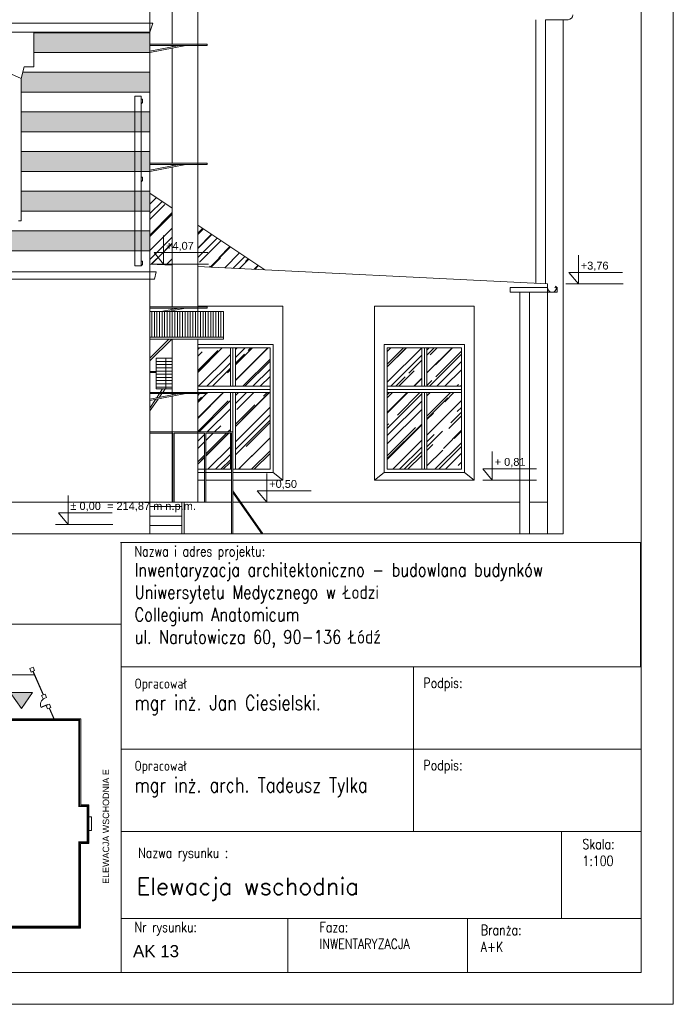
# Model space of a CAD drawing. Header units: millimetres. Extents: x -5254 to 173417, y -28809 to -6400.
# Tile 197 of 256: x 131584 to 132605, y -13364 to -11824. Entities that reach past the tile are written whole.
import ezdxf

# ---------------------------------------------------------------- set-up
doc = ezdxf.new("R2010")
doc.units = ezdxf.units.MM
for name, color, linetype, lineweight in [('m_tabela', 7, 'Continuous', 15), ('me_cienkie', 7, 'Continuous', 9), ('me_tabela', 7, 'Continuous', 20), ('me_tekst', 7, 'Continuous', 13), ('mre_cegła', 7, 'Continuous', 5), ('mre_cienka', 7, 'Continuous', 15), ('mre_cienkie', 7, 'Continuous', 9), ('mre_drewno', 7, 'Continuous', 9), ('mre_koty', 7, 'Continuous', 13), ('mre_szyby', 7, 'Continuous', 13), ('mre_tabela', 7, 'Continuous', 20), ('mre_wentylacja', 7, 'Continuous', 9), ('mre_ściany', 7, 'Continuous', 20)]:
    doc.layers.add(name, color=color, linetype=linetype, lineweight=lineweight)
doc.styles.add('opis', font='simplex.shx', dxfattribs={"width": 0.8})
doc.styles.add('PIOTR', font='arial.ttf', dxfattribs={"height": 10})
doc.styles.get("Standard").update_dxf_attribs({"font": 'arial.ttf'})
doc.styles.add('TABELKA', font='arial.ttf')

# ---------------------------------------------------------------- blocks, each defined once
blk = doc.blocks.new('KOTA')
at = {"color": 0}
for p, q in [((0, 0), (0, 50)), ((-16.6, 20), (76.8, 20)), ((-16.6, 20), (0, 0))]:
    blk.add_line(p, q, dxfattribs=at)
at = {"color": 0, "style": 'TABELKA', "flags": 4}
blk.add_attdef('POZIOM', (1.4, 25), '', height=13.7, rotation=360, dxfattribs=at)

msp = doc.modelspace()

# ---------------------------------------------------------------- hatches: boundary and pattern name
at = {"layer": 'me_cienkie', "ltscale": 2}
msp.add_hatch(color=256, dxfattribs=at).paths.add_polyline_path([(131568.81, -12875.7), (131586.14, -12900.78), (131603.47, -12875.7)])
at = {"layer": 'mre_cegła'}
h = msp.add_hatch(dxfattribs=at)
h.set_pattern_fill('AR-BRSTD', color=256, scale=0.11)
h.set_pattern_definition([(0, (103332.984, -13352.699), (0, 7.451598), []), (90, (103332.984, -13352.699), (-11.176, 7.451598), [7.451598, -7.451598])])
h.paths.add_polyline_path([(129060.88, -11843.9), (128879.35, -11843.9), (128879.35, -11874.9), (129060.88, -11874.9)])
h.paths.add_polyline_path([(129080.8, -11915.81), (129078.15, -11905.9), (128879.35, -11905.9), (128879.35, -11936.9), (129080.8, -11936.9)])
h.paths.add_polyline_path([(129080.8, -11967.9), (128879.35, -11967.9), (128879.35, -11998.9), (129080.8, -11998.9)])
h.paths.add_polyline_path([(129080.8, -12029.9), (128879.35, -12029.9), (128879.35, -12060.9), (129080.8, -12060.9)])
h.paths.add_polyline_path([(129080.8, -12091.9), (128879.35, -12091.9), (128879.35, -12122.9), (129080.8, -12122.9)])
h.paths.add_polyline_path([(129822.8, -12091.9), (129627.07, -12091.9), (129627.07, -12122.9), (129822.8, -12122.9)])
h.paths.add_polyline_path([(129822.8, -12029.9), (129627.07, -12029.9), (129627.07, -12060.9), (129822.8, -12060.9)])
h.paths.add_polyline_path([(129822.8, -11967.9), (129627.07, -11967.9), (129627.07, -11998.9), (129822.8, -11998.9)])
h.paths.add_polyline_path([(129822.8, -11915.81), (129820.15, -11905.9), (129629.73, -11905.9), (129627.07, -11915.81), (129627.07, -11936.9), (129822.8, -11936.9)])
h.paths.add_polyline_path([(129802.88, -11843.9), (129647, -11843.9), (129647, -11874.9), (129802.88, -11874.9)])
h.paths.add_polyline_path([(131786.85, -11843.9), (131605.5, -11843.9), (131605.5, -11874.9), (131786.85, -11874.9)])
h.paths.add_polyline_path([(131786.85, -11905.9), (131588.23, -11905.9), (131585.57, -11915.81), (131585.57, -11936.9), (131786.85, -11936.9)])
h.paths.add_polyline_path([(131786.85, -11967.9), (131585.57, -11967.9), (131585.57, -11998.9), (131786.85, -11998.9)])
h.paths.add_polyline_path([(131786.85, -12029.9), (131585.57, -12029.9), (131585.57, -12060.9), (131786.85, -12060.9)])
h.paths.add_polyline_path([(131786.85, -12091.9), (131585.57, -12091.9), (131585.57, -12122.9), (131786.85, -12122.9)])
h.paths.add_polyline_path([(131786.85, -12153.9), (130602.85, -12153.9), (130602.85, -12184.9), (131786.85, -12184.9)])
h.paths.add_polyline_path([(131411.3, -12091.9), (131213.57, -12091.9), (131213.57, -12122.9), (131411.3, -12122.9)])
h.paths.add_polyline_path([(131411.3, -12029.9), (131213.57, -12029.9), (131213.57, -12060.9), (131411.3, -12060.9)])
h.paths.add_polyline_path([(131411.3, -11967.9), (131213.57, -11967.9), (131213.57, -11998.9), (131411.3, -11998.9)])
h.paths.add_polyline_path([(131411.3, -11915.81), (131408.65, -11905.9), (131216.23, -11905.9), (131213.57, -11915.81), (131213.57, -11936.9), (131411.3, -11936.9)])
h.paths.add_polyline_path([(131391.38, -11843.9), (131233.5, -11843.9), (131233.5, -11874.9), (131391.38, -11874.9)])
h.paths.add_polyline_path([(131019.38, -11843.9), (130863.5, -11843.9), (130863.5, -11874.9), (131019.38, -11874.9)])
h.paths.add_polyline_path([(131039.3, -11915.81), (131036.65, -11905.9), (130846.23, -11905.9), (130843.57, -11915.81), (130843.57, -11936.9), (131039.3, -11936.9)])
h.paths.add_polyline_path([(131039.3, -11967.9), (130843.57, -11967.9), (130843.57, -11998.9), (131039.3, -11998.9)])
h.paths.add_polyline_path([(131039.3, -12029.9), (130843.57, -12029.9), (130843.57, -12060.9), (131039.3, -12060.9)])
h.paths.add_polyline_path([(131039.3, -12091.9), (130843.57, -12091.9), (130843.57, -12122.9), (131039.3, -12122.9)])
h.paths.add_polyline_path([(130669.3, -12091.9), (130602.85, -12091.9), (130602.85, -12122.9), (130669.3, -12122.9)])
h.paths.add_polyline_path([(130669.3, -12029.9), (130602.85, -12029.9), (130602.85, -12060.9), (130669.3, -12060.9)])
h.paths.add_polyline_path([(130669.3, -11967.9), (130602.85, -11967.9), (130602.85, -11998.9), (130669.3, -11998.9)])
h.paths.add_polyline_path([(130669.3, -11915.81), (130666.65, -11905.9), (130602.85, -11905.9), (130602.85, -11936.9), (130669.3, -11936.9)])
h.paths.add_polyline_path([(130649.38, -11843.9), (130602.85, -11843.9), (130602.85, -11874.9), (130649.38, -11874.9)])
h.paths.add_polyline_path([(130587.85, -11843.9), (130582.85, -11843.9), (130582.85, -11874.9), (130587.85, -11874.9)])
h.paths.add_polyline_path([(130587.85, -11905.9), (130582.85, -11905.9), (130582.85, -11936.9), (130587.85, -11936.9)])
h.paths.add_polyline_path([(130587.85, -11967.9), (130582.85, -11967.9), (130582.85, -11998.9), (130587.85, -11998.9)])
h.paths.add_polyline_path([(130587.85, -12029.9), (130582.85, -12029.9), (130582.85, -12060.9), (130587.85, -12060.9)])
h.paths.add_polyline_path([(130587.85, -12091.9), (130582.85, -12091.9), (130582.85, -12122.9), (130587.85, -12122.9)])
h.paths.add_polyline_path([(130587.85, -12153.9), (130582.85, -12153.9), (130582.85, -12184.9), (130587.85, -12184.9)])
h.paths.add_polyline_path([(130041.35, -12091.9), (129997.07, -12091.9), (129997.07, -12122.9), (130041.35, -12122.9)])
h.paths.add_polyline_path([(130061.35, -12091.9), (130056.35, -12091.9), (130056.35, -12122.9), (130061.35, -12122.9)])
at = {"layer": 'mre_szyby'}
h = msp.add_hatch(dxfattribs=at)
h.set_pattern_fill('AR-RROOF', color=256, angle=45)
h.set_pattern_definition([(45, (103332.984, -13352.699), (21.552615, 57.47364), [381, -50.8, 127, -25.4]), (45, (103347.89, -13319.83), (-41.847994, 5.92697), [76.2, -8.382, 152.4, -19.05]), (45, (103326.698, -13328.452), (81.36112, 105.428207), [203.2, -35.56, 101.6, -25.4])])
h.paths.add_polyline_path([(132212.14, -12336.85), (132158.14, -12336.85), (132158.14, -12396.85), (132212.14, -12396.85)])
h.paths.add_polyline_path([(132274.14, -12336.85), (132220.14, -12336.85), (132220.14, -12396.85), (132274.14, -12396.85)])
h.paths.add_polyline_path([(132212.14, -12406.85), (132158.14, -12406.85), (132158.14, -12526.85), (132212.14, -12526.85)])
h.paths.add_polyline_path([(132274.14, -12406.85), (132220.14, -12406.85), (132220.14, -12526.85), (132274.14, -12526.85)])
h.paths.add_polyline_path([(131912.85, -12336.85), (131861.85, -12336.85), (131861.85, -12396.85), (131912.85, -12396.85)])
h.paths.add_polyline_path([(131974.85, -12336.85), (131920.85, -12336.85), (131920.85, -12396.85), (131974.85, -12396.85)])
h.paths.add_polyline_path([(131974.85, -12406.85), (131920.85, -12406.85), (131920.85, -12526.85), (131974.85, -12526.85)])
h.paths.add_polyline_path([(131912.85, -12406.85), (131876.52, -12406.85), (131876.52, -12408.49), (131861.85, -12408.49), (131861.85, -12468.34), (131912.85, -12468.34)])
h.paths.add_polyline_path([(131912.85, -12470.34), (131874.53, -12470.34), (131874.53, -12526.85), (131912.85, -12526.85)])
h.paths.add_polyline_path([(131872.53, -12470.34), (131861.85, -12470.34), (131861.85, -12526.85), (131872.53, -12526.85)])
h.paths.add_polyline_path([(131821.85, -12118.19), (131786.85, -12094.86), (131786.85, -12205.89), (131821.85, -12207.63)])
h.paths.add_polyline_path([(131861.85, -12144.86), (131861.85, -12209.63), (131966.85, -12214.86)])

# ---------------------------------------------------------------- linework, layer by layer
at = {"layer": 'm_tabela'}
for p, q in [((131741.18, -12641.55), (132554.27, -12641.55)), ((131742.23, -13313.59), (131742.23, -12835.79)), ((132199, -12835.79), (132199, -12964.44)), ((132199, -12964.44), (132199, -13093.09)), ((132430.32, -13093.09), (132430.32, -13229.59)), ((132555.32, -13093.09), (132555.32, -13221.73)), ((131742.23, -13229.59), (132555.32, -13229.59)), ((132002.52, -13229.59), (132002.52, -13313.59)), ((132283.57, -13229.59), (132283.57, -13313.59)), ((132555.32, -13313.59), (131742.23, -13313.59))]:
    msp.add_line(p, q, dxfattribs=at)
at = {"layer": 'm_tabela', "color": 0}
for p, q in [((131742.23, -12641.55), (131742.23, -12835.79)), ((132554.27, -12835.79), (132554.27, -12641.55)), ((132199, -12964.44), (132199, -12835.79)), ((132199, -12835.79), (132199, -12964.44)), ((131742.23, -12964.44), (132555.32, -12964.44)), ((131742.23, -12964.44), (132199, -12964.44)), ((132199, -12964.44), (131742.23, -12964.44)), ((131742.23, -12964.44), (132199, -12964.44)), ((132199, -13093.09), (132199, -12964.44)), ((132199, -12964.44), (132199, -13093.09)), ((131742.23, -13093.09), (132555.32, -13093.09)), ((131742.23, -13093.09), (132199, -13093.09)), ((132199, -13093.09), (131742.23, -13093.09)), ((131742.23, -13093.09), (132199, -13093.09)), ((132554.27, -13229.59), (131742.23, -13229.59)), ((132002.52, -13229.59), (132002.52, -13313.59)), ((132002.52, -13229.59), (132283.57, -13229.59)), ((132002.52, -13313.59), (132002.52, -13229.59)), ((132283.57, -13229.59), (132283.57, -13313.59)), ((132283.57, -13229.59), (132554.27, -13229.59)), ((132283.57, -13313.59), (132283.57, -13229.59)), ((132002.52, -13313.59), (131742.23, -13313.59)), ((132283.57, -13313.59), (132002.52, -13313.59)), ((132554.27, -13313.59), (132283.57, -13313.59))]:
    msp.add_line(p, q, dxfattribs=at)
at = {"layer": 'm_tabela'}
for points in [[(132555.32, -12835.79), (131742.23, -12835.79)], [(132555.32, -12964.44), (131742.23, -12964.44)]]:
    msp.add_lwpolyline(points, dxfattribs=at)
at = {"layer": 'me_cienkie', "ltscale": 2}
for p, q in [((131620.26, -12879.65), (131604.03, -12842.84)), ((131620.67, -12879.47), (131604.44, -12842.66)), ((131560.14, -12848.13), (131606.37, -12848.13)), ((131627, -12894.58), (131616.79, -12899.08)), ((131627.18, -12894.99), (131616.97, -12899.49)), ((131637.33, -12918.36), (131629.44, -12900.48)), ((131637.81, -12918.36), (131629.85, -12900.3)), ((131691.68, -13070.54), (131695.58, -13070.54)), ((131695.58, -13091.73), (131695.58, -13070.54)), ((131691.68, -13091.73), (131695.58, -13091.73))]:
    msp.add_line(p, q, dxfattribs=at)
for points in [[(131601.57, -12843.88), (131606.88, -12841.54), (131604.54, -12836.23), (131599.23, -12838.57)], [(131620.15, -12886.04), (131625.46, -12883.7), (131623.12, -12878.39), (131617.81, -12880.73)], [(131626.99, -12901.56), (131632.3, -12899.22), (131629.96, -12893.91), (131624.65, -12896.25)]]:
    msp.add_lwpolyline(points, close=True, dxfattribs=at)
for points in [[(131603.47, -12875.7), (131568.81, -12875.7), (131586.14, -12900.78), (131603.47, -12875.7)], [(131560.14, -12917.02), (131678.85, -12917.02), (131678.85, -13051.35), (131691.68, -13051.35), (131691.68, -13112.2), (131678.74, -13112.2), (131678.74, -13244.41), (131548.99, -13244.41)]]:
    msp.add_lwpolyline(points, dxfattribs=at)
at = {"layer": 'me_cienkie', "color": 0, "ltscale": 2, "const_width": 2.79}
msp.add_lwpolyline([(131557.91, -12919.25), (131676.62, -12919.25), (131676.62, -13053.58), (131689.45, -13053.58), (131689.45, -13109.97), (131676.51, -13109.97), (131676.51, -13242.18), (131551.22, -13242.18)], dxfattribs=at)
at = {"layer": 'me_cienkie', "ltscale": 2}
msp.add_arc((131626.66, -12894.97), 10.7, 110.80755, 204.98452, dxfattribs=at)
at = {"layer": 'me_tabela'}
msp.add_line((131742.23, -12769.15), (130923.28, -12769.15), dxfattribs=at)
at = {"layer": 'mre_cegła'}
for p, q in [((131786.85, -11843.9), (131605.5, -11843.9)), ((131786.85, -11874.9), (131605.5, -11874.9)), ((131786.85, -11905.9), (131588.23, -11905.9)), ((131786.85, -11936.9), (131585.57, -11936.9)), ((131786.85, -11967.9), (131585.57, -11967.9)), ((131786.85, -11998.9), (131585.57, -11998.9)), ((131786.85, -12029.9), (131585.57, -12029.9)), ((131786.85, -12060.9), (131585.57, -12060.9)), ((131786.85, -12091.9), (131585.57, -12091.9)), ((131786.85, -12122.9), (131585.57, -12122.9)), ((131786.85, -12153.9), (130602.85, -12153.9)), ((131786.85, -12184.9), (130602.85, -12184.9))]:
    msp.add_line(p, q, dxfattribs=at)
at = {"layer": 'mre_cienka'}
for p, q in [((132390.31, -11823.6), (132390.34, -12235.97)), ((132405.31, -11823.6), (132405.31, -12236.71)), ((132440.85, -11823.6), (132405.31, -11823.6))]:
    msp.add_line(p, q, dxfattribs=at)
for points in [[(131861.85, -12280.13), (131861.85, -10838.02)], [(131821.85, -11861.99), (131821.85, -11667.79)], [(131861.85, -11861.99), (131786.85, -11861.99)], [(131861.85, -11863.99), (131786.85, -11863.99)], [(131843.44, -11863.99), (131786.85, -11874.9)], [(131832.77, -11864.01), (131786.85, -11872.86)], [(131821.85, -11866.12), (131821.85, -11863.99)], [(131821.85, -12047.99), (131821.85, -11868.16)], [(131861.85, -11861.99), (131876.52, -11861.99)], [(131861.85, -11863.99), (131876.52, -11863.99)], [(131876.52, -11863.99), (131876.52, -11861.99)], [(131763.3, -11943.14), (131773.3, -11943.14), (131773.3, -12208.44), (131763.3, -12208.44), (131763.3, -11943.14)], [(131773.3, -11948.14), (131775.3, -11948.14), (131775.3, -11953.14), (131773.3, -11955.14)], [(131861.85, -12047.99), (131786.85, -12047.99)], [(131861.85, -12049.99), (131786.85, -12049.99)], [(131843.44, -12049.99), (131786.85, -12060.9)], [(131832.77, -12050.01), (131786.85, -12058.86)], [(131821.85, -12052.12), (131821.85, -12049.99)], [(131821.85, -12272.61), (131821.85, -12054.16)], [(131861.85, -12047.99), (131876.52, -12047.99)], [(131861.85, -12049.99), (131876.52, -12049.99)], [(131876.52, -12049.99), (131876.52, -12047.99)], [(131773.3, -12069.96), (131775.3, -12069.96), (131775.3, -12074.96), (131773.3, -12076.96)], [(131773.3, -12201.44), (131775.3, -12201.44), (131775.3, -12206.44), (131773.3, -12208.44)], [(132350.35, -12249.72), (132350.35, -12242.72), (132408.85, -12242.72)], [(132408.85, -12249.72), (132423.85, -12249.72), (132423.85, -12241.72)], [(132380.35, -12249.72), (132350.35, -12249.72)], [(132365.35, -12249.72), (132365.35, -12627.89)], [(132380.35, -12249.72), (132380.35, -12627.89)], [(132380.35, -12249.72), (132408.85, -12249.72)], [(131861.85, -12272.61), (131786.85, -12272.61)], [(131861.85, -12272.61), (131876.52, -12272.61)], [(131876.52, -12274.61), (131876.52, -12272.61)], [(131861.85, -12274.61), (131786.85, -12274.61)], [(131832.77, -12274.63), (131804.23, -12280.13)], [(131843.44, -12274.61), (131814.8, -12280.13)], [(131821.85, -12276.73), (131821.85, -12274.61)], [(131821.85, -12280.13), (131821.85, -12278.77)], [(131861.85, -12274.61), (131876.52, -12274.61)], [(131821.85, -12406.49), (131821.85, -12323.13)], [(131861.85, -12578.34), (131861.85, -12323.13)], [(131861.85, -12406.49), (131786.85, -12406.49)], [(131861.85, -12408.49), (131786.85, -12408.49)], [(131843.44, -12408.49), (131786.85, -12419.39)], [(131832.77, -12408.51), (131786.85, -12417.36)], [(131821.85, -12410.61), (131821.85, -12408.49)], [(131861.85, -12406.49), (131876.52, -12406.49)], [(131861.85, -12408.49), (131876.52, -12408.49)], [(131876.52, -12408.49), (131876.52, -12406.49)], [(131821.85, -12578.34), (131821.85, -12412.65)]]:
    msp.add_lwpolyline(points, dxfattribs=at)
at = {"layer": 'mre_cienka', "ltscale": 2}
msp.add_lwpolyline([(132422.41, -12240.51), (132420.09, -12242.83)], dxfattribs=at)
at = {"layer": 'mre_cienka'}
msp.add_arc((132440.85, -11816.1), 7.5, 270, 0, dxfattribs=at)
at = {"layer": 'mre_cienka', "ltscale": 2}
msp.add_arc((132415.81, -12242.75), 6.97, 180, 18.76762, dxfattribs=at)
at = {"layer": 'mre_cienkie'}
for p, q in [((131994.85, -12271.85), (131861.85, -12271.85)), ((131994.85, -12543.85), (131994.85, -12271.85)), ((132294.14, -12271.85), (132138.14, -12271.85)), ((132138.14, -12543.85), (132138.14, -12271.85)), ((132294.14, -12543.85), (132294.14, -12271.85)), ((131994.85, -12543.85), (131979.85, -12531.85)), ((132138.14, -12543.85), (132153.14, -12531.85)), ((132294.14, -12543.85), (132279.14, -12531.85)), ((132307.4, -12543.85), (132391.42, -12543.85))]:
    msp.add_line(p, q, dxfattribs=at)
for points in [[(130602.85, -11829.13), (131786.85, -11829.13)], [(131786.85, -11843.13), (131791.85, -11829.13), (131786.85, -11829.13)], [(130602.85, -11843.13), (131786.85, -11843.13)], [(131605.5, -11897.43), (131605.5, -11843.13)], [(131585.57, -11915.81), (131590.5, -11897.43)], [(131585.57, -11915.81), (131590.5, -11897.43)], [(131590.5, -11897.43), (131605.5, -11897.43)], [(131585.57, -12133.13), (131585.57, -11915.81)], [(131786.85, -12094.86), (131821.85, -12118.19)], [(131585.57, -12138.13), (131585.57, -12133.13)], [(131581.44, -12138.13), (131585.57, -12138.13)], [(131861.85, -12144.86), (131966.85, -12214.86)], [(131788.77, -12205.89), (131878.7, -12205.89)], [(130602.85, -12217.89), (131769.18, -12217.84)], [(131769.18, -12217.84), (131796.85, -12217.93)], [(131794.44, -12229.66), (131796.85, -12217.93)], [(130602.85, -12229.56), (131769.18, -12229.56)], [(131769.18, -12229.56), (131794.44, -12229.66)], [(132437.21, -12236.89), (132527.14, -12236.89)], [(131902.11, -12320.13), (131902.11, -12280.13), (131786.85, -12280.13)], [(131790.11, -12320.13), (131790.11, -12280.13)], [(131794.11, -12320.13), (131794.11, -12280.13)], [(131798.11, -12320.13), (131798.11, -12280.13)], [(131802.11, -12320.13), (131802.11, -12280.13)], [(131806.11, -12320.13), (131806.11, -12280.13)], [(131810.11, -12320.13), (131810.11, -12280.13)], [(131814.11, -12320.13), (131814.11, -12280.13)], [(131818.11, -12320.13), (131818.11, -12280.13)], [(131822.11, -12320.13), (131822.11, -12280.13)], [(131826.11, -12320.13), (131826.11, -12280.13)], [(131830.11, -12320.13), (131830.11, -12280.13)], [(131834.11, -12320.13), (131834.11, -12280.13)], [(131838.11, -12320.13), (131838.11, -12280.13)], [(131842.11, -12320.13), (131842.11, -12280.13)], [(131846.11, -12320.13), (131846.11, -12280.13)], [(131850.11, -12320.13), (131850.11, -12280.13)], [(131854.11, -12320.13), (131854.11, -12280.13)], [(131858.11, -12320.13), (131858.11, -12280.13)], [(131862.11, -12320.13), (131862.11, -12280.13)], [(131866.11, -12320.13), (131866.11, -12280.13)], [(131870.11, -12320.13), (131870.11, -12280.13)], [(131874.11, -12320.13), (131874.11, -12280.13)], [(131878.11, -12320.13), (131878.11, -12280.13)], [(131882.11, -12320.13), (131882.11, -12280.13)], [(131886.11, -12320.13), (131886.11, -12280.13)], [(131890.11, -12320.13), (131890.11, -12280.13)], [(131894.11, -12320.13), (131894.11, -12280.13)], [(131898.11, -12320.13), (131898.11, -12280.13)], [(131902.11, -12320.13), (131902.11, -12280.13)], [(131786.85, -12320.13), (131902.11, -12320.13)], [(131786.85, -12323.13), (131902.11, -12323.13)], [(131786.85, -12353.13), (131816.85, -12323.13)], [(131786.85, -12357.37), (131821.09, -12323.13)], [(131902.11, -12323.13), (131902.11, -12320.13)], [(131786.85, -12373.64), (131796.85, -12373.64)], [(131786.85, -12375.64), (131796.85, -12375.64)], [(131797.36, -12415.33), (131801.92, -12408.49)], [(131801.59, -12414.52), (131805.86, -12408.49)], [(131803.25, -12406.49), (131806.85, -12401.1)], [(131807.27, -12406.49), (131811.09, -12401.1)], [(131786.85, -12435.35), (131799.92, -12416.88)], [(131786.85, -12431.1), (131795.8, -12417.67)], [(131916.85, -12468.34), (131786.85, -12468.34)], [(131822.89, -12470.34), (131786.85, -12470.34)], [(131822.89, -12470.34), (131822.89, -12578.34)], [(131872.53, -12470.34), (131824.89, -12470.34)], [(131824.89, -12470.34), (131824.89, -12578.34)], [(131872.53, -12470.34), (131872.53, -12578.34)], [(131914.85, -12470.34), (131874.53, -12470.34)], [(131874.53, -12470.34), (131874.53, -12578.34)], [(131914.85, -12627.89), (131914.85, -12470.34)], [(131916.85, -12578.34), (131916.85, -12468.34)], [(131861.85, -12543.85), (131872.53, -12543.85)], [(131874.53, -12543.85), (131914.85, -12543.85)], [(131916.85, -12543.85), (131994.85, -12543.85)], [(132138.14, -12543.85), (132294.14, -12543.85)], [(131916.85, -12560.37), (131963.31, -12626.53)], [(131916.85, -12563.31), (131961.85, -12627.89)], [(130602.85, -12578.34), (131914.85, -12578.34)], [(131786.85, -12578.34), (131914.85, -12578.34)], [(131836.85, -12627.89), (131836.85, -12578.34)], [(131840.85, -12627.89), (131840.85, -12578.34)], [(131914.85, -12627.89), (131914.83, -12578.34)], [(131916.83, -12627.61), (131916.85, -12578.34)], [(131916.85, -12578.34), (131927.32, -12578.34)], [(131916.85, -12578.34), (131916.85, -12582.89)], [(131929.47, -12578.34), (132365.35, -12578.34)], [(131950.14, -12578.34), (132040.07, -12578.34)], [(132380.35, -12578.34), (132408.85, -12578.34)], [(131786.85, -12584.89), (131836.85, -12584.89)], [(131916.85, -12627.89), (131916.85, -12582.89)], [(131786.85, -12599.89), (131836.85, -12599.89)], [(131639.37, -12612.89), (131729.3, -12612.89)], [(131786.85, -12614.89), (131836.85, -12614.89)], [(131961.85, -12627.89), (131963.42, -12627.89), (131963.31, -12626.53)]]:
    msp.add_lwpolyline(points, dxfattribs=at)
msp.add_arc((131498.44, -12079.21), 185.18, 61.93087, 118.06913, dxfattribs=at)
at = {"layer": 'mre_drewno'}
for p, q in [((131979.85, -12331.85), (131861.85, -12331.85)), ((131979.85, -12531.85), (131979.85, -12331.85)), ((132279.14, -12331.85), (132153.14, -12331.85)), ((132153.14, -12331.85), (132153.14, -12531.85)), ((132279.14, -12531.85), (132279.14, -12331.85)), ((131974.85, -12336.85), (131861.85, -12336.85)), ((131912.85, -12336.85), (131912.85, -12396.85)), ((131916.85, -12336.85), (131916.85, -12396.85)), ((131920.85, -12336.85), (131920.85, -12396.85)), ((131974.85, -12526.85), (131974.85, -12336.85)), ((132274.14, -12336.85), (132158.14, -12336.85)), ((132158.14, -12336.85), (132158.14, -12526.85)), ((132212.14, -12336.85), (132212.14, -12396.85)), ((132216.14, -12336.85), (132216.14, -12396.85)), ((132220.14, -12336.85), (132220.14, -12396.85)), ((132274.14, -12526.85), (132274.14, -12336.85)), ((131974.85, -12396.85), (131861.85, -12396.85)), ((132274.14, -12396.85), (132158.14, -12396.85)), ((131974.85, -12401.85), (131861.85, -12401.85)), ((131974.85, -12406.85), (131876.52, -12406.85)), ((131912.85, -12406.85), (131912.85, -12468.34)), ((131916.85, -12406.85), (131916.85, -12468.34)), ((131920.85, -12406.85), (131920.85, -12526.85)), ((132274.14, -12401.85), (132158.14, -12401.85)), ((132274.14, -12406.85), (132158.14, -12406.85)), ((132212.14, -12406.85), (132212.14, -12526.85)), ((132216.14, -12406.85), (132216.14, -12526.85)), ((132220.14, -12406.85), (132220.14, -12526.85)), ((131912.85, -12470.34), (131912.85, -12526.85)), ((131861.85, -12526.85), (131914.85, -12526.85)), ((131861.85, -12531.85), (131914.85, -12531.85)), ((131916.85, -12526.85), (131974.85, -12526.85)), ((131916.85, -12531.85), (131979.85, -12531.85)), ((132153.14, -12531.85), (132279.14, -12531.85)), ((132158.14, -12526.85), (132274.14, -12526.85))]:
    msp.add_line(p, q, dxfattribs=at)
at = {"layer": 'mre_tabela'}
for points in [[(128605.79, -10393.59), (132605.32, -10393.59), (132605.32, -13363.59), (128605.79, -13363.59)], [(128655.79, -10443.59), (132555.32, -10443.59), (132555.32, -13313.59), (128655.79, -13313.59)]]:
    msp.add_lwpolyline(points, close=True, dxfattribs=at)
at = {"layer": 'mre_wentylacja'}
for points in [[(131796.85, -12353.1), (131796.85, -12401.1)], [(131796.85, -12353.1), (131821.85, -12353.1)], [(131796.85, -12358.1), (131821.85, -12358.1)], [(131796.85, -12363.1), (131821.85, -12363.1)], [(131811.85, -12353.1), (131811.85, -12401.1)], [(131811.85, -12353.1), (131821.85, -12353.1)], [(131811.85, -12363.1), (131821.85, -12363.1)], [(131796.85, -12368.1), (131821.85, -12368.1)], [(131796.85, -12373.1), (131821.85, -12373.1)], [(131796.85, -12378.1), (131821.85, -12378.1)], [(131796.85, -12383.1), (131821.85, -12383.1)], [(131796.85, -12388.1), (131821.85, -12388.1)], [(131796.85, -12393.1), (131821.85, -12393.1)], [(131796.85, -12398.1), (131821.85, -12398.1)], [(131796.85, -12401.1), (131821.85, -12401.1)]]:
    msp.add_lwpolyline(points, dxfattribs=at)
at = {"layer": 'mre_ściany'}
msp.add_line((132433.35, -11823.6), (132433.35, -12627.89), dxfattribs=at)
for points in [[(131786.85, -12627.89), (131786.85, -10721.19)], [(131821.85, -12207.63), (131786.85, -12205.89)], [(132408.85, -12236.89), (131861.85, -12209.63)], [(132408.85, -12627.89), (132408.85, -12236.89)], [(128879.35, -12627.89), (131786.85, -12627.89)], [(131786.85, -12627.89), (131916.85, -12627.89)], [(131786.85, -12627.89), (132408.85, -12627.89)], [(132408.85, -12627.89), (132433.35, -12627.89)]]:
    msp.add_lwpolyline(points, dxfattribs=at)

# ---------------------------------------------------------------- block references
at = {"layer": 'mre_koty'}
ref = msp.add_blockref('KOTA', (131808.44, -12205.89), dxfattribs=dict(at, xscale=0.8999999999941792, yscale=0.8999999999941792, zscale=0.6))
ref.add_attrib('POZIOM', '+4,07', (131812.18, -12183.39), dxfattribs={"layer": '0', "height": 12.303, "style": 'TABELKA', "flags": 4})
ref = msp.add_blockref('KOTA', (132456.88, -12236.89), dxfattribs=dict(at, xscale=0.8999999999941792, yscale=0.8999999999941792, zscale=0.6))
ref.add_attrib('POZIOM', '+3,76', (132460.62, -12214.39), dxfattribs={"layer": '0', "height": 12.303, "style": 'TABELKA', "flags": 4})
ref = msp.add_blockref('KOTA', (132322.31, -12543.85), dxfattribs=dict(at, xscale=0.8999999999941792, yscale=0.8999999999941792, zscale=0.6))
ref.add_attrib('POZIOM', '+ 0,81', (132326.05, -12521.35), dxfattribs={"layer": '0', "height": 12.303, "style": 'TABELKA', "flags": 4})
ref = msp.add_blockref('KOTA', (131969.81, -12578.34), dxfattribs=dict(at, xscale=0.8999999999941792, yscale=0.8999999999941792, zscale=0.6))
ref.add_attrib('POZIOM', '+0,50', (131973.55, -12555.84), dxfattribs={"layer": '0', "height": 12.303, "style": 'TABELKA', "flags": 4})
ref = msp.add_blockref('KOTA', (131659.04, -12612.89), dxfattribs=dict(at, xscale=0.8999999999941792, yscale=0.8999999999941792, zscale=0.6))
ref.add_attrib('POZIOM', '%%p 0,00  = 214,87 m n.p.m.', (131662.78, -12590.39), dxfattribs={"layer": '0', "height": 12.3031, "style": 'TABELKA', "flags": 4})

# ---------------------------------------------------------------- texts
at = {"layer": 'm_tabela', "style": 'opis'}
msp.add_text('Elewacja wschodnia', height=26.25, dxfattribs=at).set_placement((131766.25, -13192.23))
at = {"layer": 'm_tabela'}
msp.add_text('AK 13', height=18.9, dxfattribs=at).set_placement((131760.67, -13289.88))
at = {"layer": 'm_tabela', "char_height": 26.25, "attachment_point": 1, "style": 'opis'}
for s, insert, width in [('{\\H0.6x;Nazwa i adres projektu:} \\P{\\H0.8x;Inwentaryzacja architektoniczno - budowlana budynków Uniwersytetu Medycznego w Łodzi\\PCollegium Anatomicum\\Pul. Narutowicza 60, 90-136 Łódź}', (131763.02, -12647.21), 714.215), ('{\\H0.6x;Opracował}\\P{\\H0.88x;mgr inż. Jan Ciesielski. }', (131763.02, -12854.05), 476.9117), ('{\\H0.6x;Podpis:}', (132214.71, -12853.01), 91.8024), ('{\\H0.6x;Opracował}\\P{\\H0.88x;mgr inż. arch. Tadeusz Tylka}', (131763.02, -12982.7), 476.9117), ('{\\H0.6x;Podpis:}', (132214.71, -12981.66), 91.8024), ('{\\H0.6x;Skala:\\P1:100}', (132463.24, -13105.14), 91.8024), ('{\\H0.6x;Nazwa rysunku :}', (131768.72, -13118.81), 802.2672), ('{\\H0.6x;Nr rysunku:}', (131763.02, -13234.84), 247.9993), ('{\\H0.6x;Faza:\\PINWENTARYZACJA} ', (132052.38, -13235.06), 242.188), ('{\\H0.6x;Branża:\\PA+K} ', (132304.35, -13239.5), 247.9993)]:
    msp.add_mtext(s, dxfattribs=dict(at, insert=insert, width=width))
at = {"layer": 'me_tekst', "insert": (131718.39, -13085.53), "char_height": 10, "attachment_point": 5, "rotation": 90, "style": 'PIOTR'}
msp.add_mtext_dynamic_manual_height_columns('ELEWACJA WSCHODNIA E', width=230.8865, gutter_width=16.27, heights=[86.47], dxfattribs=at)

doc.saveas('drawing.dxf')
